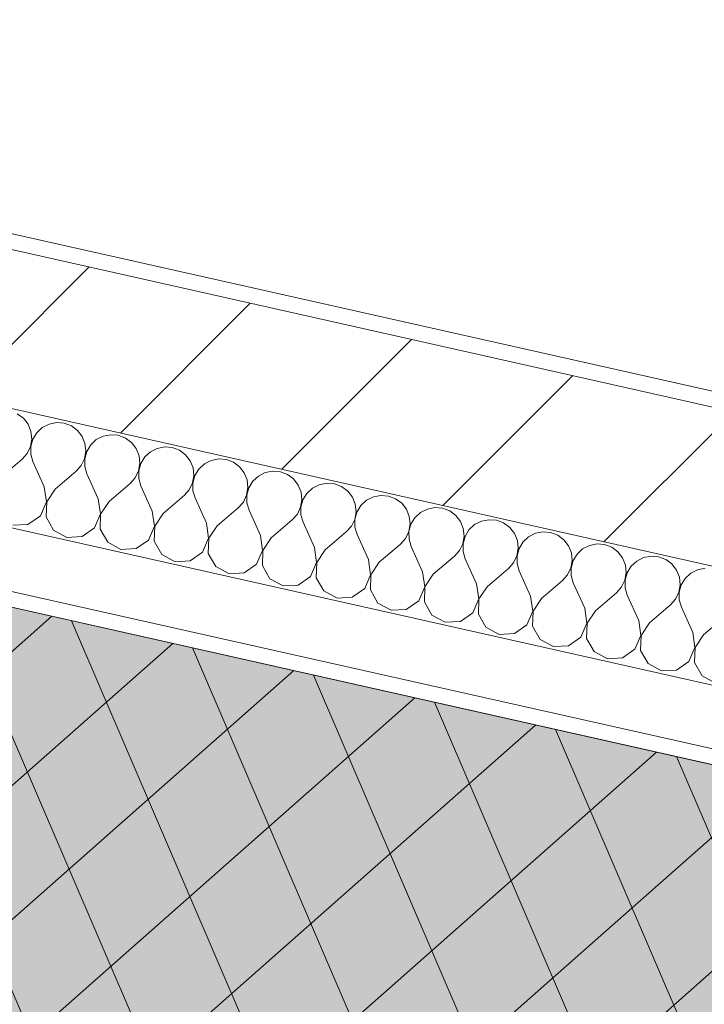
# Model space of a CAD drawing. Header units: millimetres. Extents: x -6990773 to -6682839, y 6117771 to 6220266.
# Tile 13 of 154: x -6949365 to -6948482, y 6140261 to 6141530. Entities that reach past the tile are written whole.
import ezdxf

# ---------------------------------------------------------------- set-up
doc = ezdxf.new("R2010")
doc.units = ezdxf.units.MM
doc.header["$MEASUREMENT"] = 0
doc.layers.add('S - МОП.АР', color=7, linetype='Continuous')
doc.layers.add('АР-Стены_внешние_.АР', color=7, linetype='Continuous')
for name, color, linetype, lineweight in [('АР-Стены_внешние_.АР_Ном._пера__1', 7, 'Continuous', 30), ('Кровля_Ном._пера__101', 252, 'Continuous', 0), ('Кровля_Ном._пера__120', 7, 'Continuous', 0)]:
    doc.layers.add(name, color=color, linetype=linetype, lineweight=lineweight)

# ---------------------------------------------------------------- blocks, each defined once
blk = doc.blocks.new('*X359', base_point=(-6338927.2, 6562677.8))
at = {"layer": 'АР-Стены_внешние_.АР_Ном._пера__1', "color": 7, "linetype": 'Continuous', "lineweight": 0}
for p, q in [((-6949360.5, 6141016.5), (-6949368.4, 6141022.3)), ((-6949354.4, 6141008.7), (-6949360.5, 6141016.5)), ((-6949350.8, 6140999.5), (-6949354.4, 6141008.7)), ((-6949349.7, 6140989.7), (-6949350.8, 6140999.5)), ((-6949336.2, 6141004.6), (-6949343.4, 6140997.9)), ((-6949327.4, 6141009), (-6949336.2, 6141004.6)), ((-6949317.7, 6141010.9), (-6949327.4, 6141009)), ((-6949307.9, 6141010.1), (-6949317.7, 6141010.9)), ((-6949298.7, 6141006.7), (-6949307.9, 6141010.1)), ((-6949290.8, 6141000.8), (-6949298.7, 6141006.7)), ((-6949284.7, 6140993), (-6949290.8, 6141000.8)), ((-6949351.4, 6140980), (-6949349.7, 6140989.7)), ((-6949348.5, 6140989.5), (-6949351.1, 6140980)), ((-6949343.4, 6140997.9), (-6949348.5, 6140989.5)), ((-6949281.1, 6140983.9), (-6949284.7, 6140993)), ((-6949266.5, 6140988.9), (-6949273.7, 6140982.2)), ((-6949257.7, 6140993.4), (-6949266.5, 6140988.9)), ((-6949248, 6140995.3), (-6949257.7, 6140993.4)), ((-6949238.2, 6140994.5), (-6949248, 6140995.3)), ((-6949229, 6140991), (-6949238.2, 6140994.5)), ((-6949221.1, 6140985.2), (-6949229, 6140991)), ((-6949355.7, 6140971.1), (-6949351.4, 6140980)), ((-6949351.1, 6140980), (-6949351.1, 6140970.1)), ((-6949281.7, 6140964.4), (-6949280, 6140974.1)), ((-6949278.8, 6140973.8), (-6949281.5, 6140964.3)), ((-6949280, 6140974.1), (-6949281.1, 6140983.9)), ((-6949273.7, 6140982.2), (-6949278.8, 6140973.8)), ((-6949215, 6140977.4), (-6949221.1, 6140985.2)), ((-6949211.4, 6140968.2), (-6949215, 6140977.4)), ((-6949188, 6140977.7), (-6949196.8, 6140973.3)), ((-6949178.3, 6140979.6), (-6949188, 6140977.7)), ((-6949168.5, 6140978.8), (-6949178.3, 6140979.6)), ((-6949159.3, 6140975.4), (-6949168.5, 6140978.8)), ((-6949151.4, 6140969.5), (-6949159.3, 6140975.4)), ((-6949389.4, 6140940.6), (-6949362.3, 6140963.8)), ((-6949362.3, 6140963.8), (-6949355.7, 6140971.1)), ((-6949351.1, 6140970.1), (-6949348.3, 6140960.6)), ((-6949286, 6140955.5), (-6949281.7, 6140964.4)), ((-6949281.5, 6140964.3), (-6949281.4, 6140954.4)), ((-6949210.4, 6140958.4), (-6949211.4, 6140968.2)), ((-6949204, 6140966.6), (-6949209.1, 6140958.1)), ((-6949196.8, 6140973.3), (-6949204, 6140966.6)), ((-6949145.4, 6140961.7), (-6949151.4, 6140969.5)), ((-6949141.7, 6140952.6), (-6949145.4, 6140961.7)), ((-6949118.3, 6140962.1), (-6949127.1, 6140957.6)), ((-6949108.7, 6140964), (-6949118.3, 6140962.1)), ((-6949098.8, 6140963.2), (-6949108.7, 6140964)), ((-6949089.6, 6140959.7), (-6949098.8, 6140963.2)), ((-6949333.7, 6140928.1), (-6949348.3, 6140960.6)), ((-6949319.7, 6140924.9), (-6949292.6, 6140948.1)), ((-6949292.6, 6140948.1), (-6949286, 6140955.5)), ((-6949281.4, 6140954.4), (-6949278.6, 6140945)), ((-6949216.3, 6140939.8), (-6949212, 6140948.7)), ((-6949212, 6140948.7), (-6949210.4, 6140958.4)), ((-6949209.1, 6140958.1), (-6949211.8, 6140948.7)), ((-6949211.8, 6140948.7), (-6949211.7, 6140938.8)), ((-6949140.7, 6140942.8), (-6949141.7, 6140952.6)), ((-6949134.3, 6140950.9), (-6949139.4, 6140942.5)), ((-6949127.1, 6140957.6), (-6949134.3, 6140950.9)), ((-6949081.7, 6140953.9), (-6949089.6, 6140959.7)), ((-6949075.7, 6140946.1), (-6949081.7, 6140953.9)), ((-6949039, 6140948.3), (-6949048.6, 6140946.4)), ((-6949029.1, 6140947.5), (-6949039, 6140948.3)), ((-6949264, 6140912.4), (-6949278.6, 6140945)), ((-6949222.9, 6140932.5), (-6949216.3, 6140939.8)), ((-6949211.7, 6140938.8), (-6949208.9, 6140929.3)), ((-6949142.4, 6140933.1), (-6949140.7, 6140942.8)), ((-6949139.4, 6140942.5), (-6949142.1, 6140933)), ((-6949072, 6140936.9), (-6949075.7, 6140946.1)), ((-6949071, 6140927.1), (-6949072, 6140936.9)), ((-6949057.4, 6140942), (-6949064.6, 6140935.3)), ((-6949048.6, 6140946.4), (-6949057.4, 6140942)), ((-6949019.9, 6140944.1), (-6949029.1, 6140947.5)), ((-6949012, 6140938.2), (-6949019.9, 6140944.1)), ((-6949006, 6140930.4), (-6949012, 6140938.2)), ((-6949330.8, 6140908.8), (-6949333.7, 6140928.1)), ((-6949319.7, 6140924.9), (-6949330.5, 6140908.7)), ((-6949250, 6140909.3), (-6949222.9, 6140932.5)), ((-6949194.3, 6140896.8), (-6949208.9, 6140929.3)), ((-6949153.2, 6140916.8), (-6949146.6, 6140924.2)), ((-6949146.6, 6140924.2), (-6949142.4, 6140933.1)), ((-6949142.1, 6140933), (-6949142, 6140923.1)), ((-6949142, 6140923.1), (-6949139.2, 6140913.7)), ((-6949072.7, 6140917.4), (-6949071, 6140927.1)), ((-6949069.8, 6140926.8), (-6949072.4, 6140917.3)), ((-6949064.6, 6140935.3), (-6949069.8, 6140926.8)), ((-6949002.3, 6140921.3), (-6949006, 6140930.4)), ((-6948987.7, 6140926.3), (-6948994.9, 6140919.6)), ((-6948978.9, 6140930.8), (-6948987.7, 6140926.3)), ((-6948969.3, 6140932.7), (-6948978.9, 6140930.8)), ((-6948959.5, 6140931.9), (-6948969.3, 6140932.7)), ((-6948950.2, 6140928.4), (-6948959.5, 6140931.9)), ((-6948942.3, 6140922.6), (-6948950.2, 6140928.4)), ((-6949261.1, 6140893.1), (-6949264, 6140912.4)), ((-6949180.3, 6140893.6), (-6949153.2, 6140916.8)), ((-6949124.6, 6140881.1), (-6949139.2, 6140913.7)), ((-6949076.9, 6140908.5), (-6949072.7, 6140917.4)), ((-6949072.4, 6140917.3), (-6949072.3, 6140907.5)), ((-6949003, 6140901.8), (-6949001.3, 6140911.5)), ((-6949000.1, 6140911.2), (-6949002.7, 6140901.7)), ((-6949001.3, 6140911.5), (-6949002.3, 6140921.3)), ((-6948994.9, 6140919.6), (-6949000.1, 6140911.2)), ((-6948936.3, 6140914.8), (-6948942.3, 6140922.6)), ((-6948932.6, 6140905.6), (-6948936.3, 6140914.8)), ((-6948918, 6140910.7), (-6948925.3, 6140904)), ((-6948909.2, 6140915.1), (-6948918, 6140910.7)), ((-6948899.6, 6140917), (-6948909.2, 6140915.1)), ((-6948889.8, 6140916.2), (-6948899.6, 6140917)), ((-6948880.5, 6140912.8), (-6948889.8, 6140916.2)), ((-6948872.6, 6140906.9), (-6948880.5, 6140912.8)), ((-6949338.6, 6140890.8), (-6949330.8, 6140908.8)), ((-6949330.5, 6140908.7), (-6949331.2, 6140889.2)), ((-6949250, 6140909.3), (-6949260.9, 6140893)), ((-6949110.7, 6140878), (-6949083.5, 6140901.2)), ((-6949083.5, 6140901.2), (-6949076.9, 6140908.5)), ((-6949072.3, 6140907.5), (-6949069.5, 6140898)), ((-6949054.9, 6140865.5), (-6949069.5, 6140898)), ((-6949007.2, 6140892.9), (-6949003, 6140901.8)), ((-6949002.7, 6140901.7), (-6949002.6, 6140891.8)), ((-6948931.6, 6140895.8), (-6948932.6, 6140905.6)), ((-6948925.3, 6140904), (-6948930.4, 6140895.5)), ((-6948866.6, 6140899.1), (-6948872.6, 6140906.9)), ((-6948862.9, 6140890), (-6948866.6, 6140899.1)), ((-6948839.6, 6140899.5), (-6948848.3, 6140895)), ((-6948829.9, 6140901.4), (-6948839.6, 6140899.5)), ((-6948820.1, 6140900.6), (-6948829.9, 6140901.4)), ((-6948810.8, 6140897.1), (-6948820.1, 6140900.6)), ((-6949354.6, 6140879.7), (-6949338.6, 6140890.8)), ((-6949331.2, 6140889.2), (-6949321.5, 6140872.2)), ((-6949268.9, 6140875.2), (-6949261.1, 6140893.1)), ((-6949260.9, 6140893), (-6949261.5, 6140873.5)), ((-6949191.4, 6140877.5), (-6949194.3, 6140896.8)), ((-6949180.3, 6140893.6), (-6949191.2, 6140877.4)), ((-6949041, 6140862.3), (-6949013.8, 6140885.5)), ((-6949013.8, 6140885.5), (-6949007.2, 6140892.9)), ((-6949002.6, 6140891.8), (-6948999.9, 6140882.4)), ((-6948937.6, 6140877.2), (-6948933.3, 6140886.1)), ((-6948933.3, 6140886.1), (-6948931.6, 6140895.8)), ((-6948930.4, 6140895.5), (-6948933, 6140886)), ((-6948933, 6140886), (-6948932.9, 6140876.2)), ((-6948861.9, 6140880.2), (-6948862.9, 6140890)), ((-6948855.6, 6140888.3), (-6948860.7, 6140879.9)), ((-6948848.3, 6140895), (-6948855.6, 6140888.3)), ((-6948802.9, 6140891.2), (-6948810.8, 6140897.1)), ((-6948796.9, 6140883.5), (-6948802.9, 6140891.2)), ((-6948760.2, 6140885.7), (-6948769.9, 6140883.8)), ((-6948750.4, 6140884.9), (-6948760.2, 6140885.7)), ((-6948741.2, 6140881.5), (-6948750.4, 6140884.9)), ((-6949374.1, 6140878.6), (-6949354.6, 6140879.7)), ((-6949321.5, 6140872.2), (-6949304.4, 6140862.9)), ((-6949284.9, 6140864), (-6949268.9, 6140875.2)), ((-6949261.5, 6140873.5), (-6949251.8, 6140856.6)), ((-6949199.2, 6140859.5), (-6949191.4, 6140877.5)), ((-6949191.2, 6140877.4), (-6949191.8, 6140857.9)), ((-6949121.8, 6140861.8), (-6949124.6, 6140881.1)), ((-6949110.7, 6140878), (-6949121.5, 6140861.7)), ((-6948985.2, 6140849.8), (-6948999.9, 6140882.4)), ((-6948944.1, 6140869.9), (-6948937.6, 6140877.2)), ((-6948932.9, 6140876.2), (-6948930.2, 6140866.7)), ((-6948863.6, 6140870.5), (-6948861.9, 6140880.2)), ((-6948860.7, 6140879.9), (-6948863.3, 6140870.4)), ((-6948793.2, 6140874.3), (-6948796.9, 6140883.5)), ((-6948792.2, 6140864.5), (-6948793.2, 6140874.3)), ((-6948785.9, 6140872.7), (-6948791, 6140864.2)), ((-6948778.6, 6140879.4), (-6948785.9, 6140872.7)), ((-6948769.9, 6140883.8), (-6948778.6, 6140879.4)), ((-6948733.2, 6140875.6), (-6948741.2, 6140881.5)), ((-6948727.2, 6140867.8), (-6948733.2, 6140875.6)), ((-6949304.4, 6140862.9), (-6949284.9, 6140864)), ((-6949215.2, 6140848.4), (-6949199.2, 6140859.5)), ((-6949129.5, 6140843.9), (-6949121.8, 6140861.8)), ((-6949121.5, 6140861.7), (-6949122.1, 6140842.2)), ((-6949052.1, 6140846.1), (-6949054.9, 6140865.5)), ((-6949041, 6140862.3), (-6949051.8, 6140846.1)), ((-6948971.3, 6140846.7), (-6948944.1, 6140869.9)), ((-6948915.5, 6140834.2), (-6948930.2, 6140866.7)), ((-6948874.4, 6140854.2), (-6948867.9, 6140861.6)), ((-6948867.9, 6140861.6), (-6948863.6, 6140870.5)), ((-6948863.3, 6140870.4), (-6948863.2, 6140860.5)), ((-6948863.2, 6140860.5), (-6948860.5, 6140851.1)), ((-6948793.9, 6140854.8), (-6948792.2, 6140864.5)), ((-6948791, 6140864.2), (-6948793.6, 6140854.7)), ((-6948723.5, 6140858.7), (-6948727.2, 6140867.8)), ((-6948709, 6140863.7), (-6948716.2, 6140857)), ((-6948700.2, 6140868.2), (-6948709, 6140863.7)), ((-6948690.5, 6140870.1), (-6948700.2, 6140868.2)), ((-6948680.7, 6140869.3), (-6948690.5, 6140870.1)), ((-6948671.5, 6140865.8), (-6948680.7, 6140869.3)), ((-6948663.5, 6140859.9), (-6948671.5, 6140865.8)), ((-6948657.5, 6140852.1), (-6948663.5, 6140859.9)), ((-6949251.8, 6140856.6), (-6949234.7, 6140847.3)), ((-6949234.7, 6140847.3), (-6949215.2, 6140848.4)), ((-6949191.8, 6140857.9), (-6949182.1, 6140840.9)), ((-6948982.4, 6140830.5), (-6948985.2, 6140849.8)), ((-6948971.3, 6140846.7), (-6948982.1, 6140830.4)), ((-6948901.6, 6140831), (-6948874.4, 6140854.2)), ((-6948845.8, 6140818.5), (-6948860.5, 6140851.1)), ((-6948798.2, 6140845.9), (-6948793.9, 6140854.8)), ((-6948793.6, 6140854.7), (-6948793.5, 6140844.9)), ((-6948724.2, 6140839.1), (-6948722.5, 6140848.9)), ((-6948721.3, 6140848.6), (-6948723.9, 6140839.1)), ((-6948722.5, 6140848.9), (-6948723.5, 6140858.7)), ((-6948716.2, 6140857), (-6948721.3, 6140848.6)), ((-6948653.8, 6140843), (-6948657.5, 6140852.1)), ((-6948639.3, 6140848), (-6948646.5, 6140841.3)), ((-6948630.5, 6140852.5), (-6948639.3, 6140848)), ((-6948620.8, 6140854.4), (-6948630.5, 6140852.5)), ((-6948611, 6140853.6), (-6948620.8, 6140854.4)), ((-6948601.8, 6140850.1), (-6948611, 6140853.6)), ((-6948593.8, 6140844.3), (-6948601.8, 6140850.1)), ((-6949182.1, 6140840.9), (-6949165, 6140831.6)), ((-6949145.5, 6140832.7), (-6949129.5, 6140843.9)), ((-6949122.1, 6140842.2), (-6949112.4, 6140825.3)), ((-6949059.8, 6140828.2), (-6949052.1, 6140846.1)), ((-6949051.8, 6140846.1), (-6949052.4, 6140826.6)), ((-6948912.7, 6140814.8), (-6948915.5, 6140834.2)), ((-6948831.9, 6140815.4), (-6948804.7, 6140838.6)), ((-6948804.7, 6140838.6), (-6948798.2, 6140845.9)), ((-6948793.5, 6140844.9), (-6948790.8, 6140835.4)), ((-6948776.1, 6140802.9), (-6948790.8, 6140835.4)), ((-6948728.5, 6140830.3), (-6948724.2, 6140839.1)), ((-6948723.9, 6140839.1), (-6948723.8, 6140829.2)), ((-6948652.8, 6140833.2), (-6948653.8, 6140843)), ((-6948646.5, 6140841.3), (-6948651.6, 6140832.9)), ((-6948587.8, 6140836.5), (-6948593.8, 6140844.3)), ((-6948584.1, 6140827.3), (-6948587.8, 6140836.5)), ((-6948560.8, 6140836.9), (-6948569.6, 6140832.4)), ((-6948551.1, 6140838.8), (-6948560.8, 6140836.9)), ((-6948541.3, 6140838), (-6948551.1, 6140838.8)), ((-6948532.1, 6140834.5), (-6948541.3, 6140838)), ((-6948524.1, 6140828.6), (-6948532.1, 6140834.5)), ((-6949165, 6140831.6), (-6949145.5, 6140832.7)), ((-6949112.4, 6140825.3), (-6949095.3, 6140816)), ((-6949075.8, 6140817.1), (-6949059.8, 6140828.2)), ((-6949052.4, 6140826.6), (-6949042.8, 6140809.6)), ((-6948990.1, 6140812.6), (-6948982.4, 6140830.5)), ((-6948982.1, 6140830.4), (-6948982.8, 6140810.9)), ((-6948901.6, 6140831), (-6948912.4, 6140814.8)), ((-6948762.2, 6140799.7), (-6948735, 6140822.9)), ((-6948735, 6140822.9), (-6948728.5, 6140830.3)), ((-6948723.8, 6140829.2), (-6948721.1, 6140819.8)), ((-6948658.8, 6140814.6), (-6948654.5, 6140823.5)), ((-6948654.5, 6140823.5), (-6948652.8, 6140833.2)), ((-6948651.6, 6140832.9), (-6948654.2, 6140823.4)), ((-6948654.2, 6140823.4), (-6948654.2, 6140813.6)), ((-6948583.1, 6140817.5), (-6948584.1, 6140827.3)), ((-6948576.8, 6140825.7), (-6948581.9, 6140817.3)), ((-6948569.6, 6140832.4), (-6948576.8, 6140825.7)), ((-6948518.1, 6140820.8), (-6948524.1, 6140828.6)), ((-6948491.1, 6140821.2), (-6948499.9, 6140816.7)), ((-6948481.4, 6140823.1), (-6948491.1, 6140821.2)), ((-6949095.3, 6140816), (-6949075.8, 6140817.1)), ((-6949042.8, 6140809.6), (-6949025.6, 6140800.3)), ((-6949006.1, 6140801.4), (-6948990.1, 6140812.6)), ((-6948982.8, 6140810.9), (-6948973.1, 6140794)), ((-6948920.4, 6140796.9), (-6948912.7, 6140814.8)), ((-6948912.4, 6140814.8), (-6948913.1, 6140795.3)), ((-6948843, 6140799.2), (-6948845.8, 6140818.5)), ((-6948831.9, 6140815.4), (-6948842.7, 6140799.1)), ((-6948706.4, 6140787.2), (-6948721.1, 6140819.8)), ((-6948665.3, 6140807.2), (-6948658.8, 6140814.6)), ((-6948654.2, 6140813.6), (-6948651.4, 6140804.1)), ((-6948584.8, 6140807.8), (-6948583.1, 6140817.5)), ((-6948581.9, 6140817.3), (-6948584.5, 6140807.8)), ((-6948514.5, 6140811.7), (-6948518.1, 6140820.8)), ((-6948513.4, 6140801.9), (-6948514.5, 6140811.7)), ((-6948507.1, 6140810), (-6948512.2, 6140801.6)), ((-6948499.9, 6140816.7), (-6948507.1, 6140810)), ((-6949025.6, 6140800.3), (-6949006.1, 6140801.4)), ((-6948936.4, 6140785.8), (-6948920.4, 6140796.9)), ((-6948850.7, 6140781.3), (-6948843, 6140799.2)), ((-6948842.7, 6140799.1), (-6948843.4, 6140779.6)), ((-6948773.3, 6140783.5), (-6948776.1, 6140802.9)), ((-6948762.2, 6140799.7), (-6948773, 6140783.5)), ((-6948692.5, 6140784.1), (-6948665.3, 6140807.2)), ((-6948636.7, 6140771.5), (-6948651.4, 6140804.1)), ((-6948595.6, 6140791.6), (-6948589.1, 6140799)), ((-6948589.1, 6140799), (-6948584.8, 6140807.8)), ((-6948584.5, 6140807.8), (-6948584.5, 6140797.9)), ((-6948584.5, 6140797.9), (-6948581.7, 6140788.5)), ((-6948515.1, 6140792.2), (-6948513.4, 6140801.9)), ((-6948512.2, 6140801.6), (-6948514.8, 6140792.1)), ((-6948973.1, 6140794), (-6948955.9, 6140784.7)), ((-6948955.9, 6140784.7), (-6948936.4, 6140785.8)), ((-6948913.1, 6140795.3), (-6948903.4, 6140778.3)), ((-6948781, 6140765.6), (-6948773.3, 6140783.5)), ((-6948773, 6140783.5), (-6948773.7, 6140764)), ((-6948703.6, 6140767.9), (-6948706.4, 6140787.2)), ((-6948692.5, 6140784.1), (-6948703.3, 6140767.8)), ((-6948622.8, 6140768.4), (-6948595.6, 6140791.6)), ((-6948567, 6140755.9), (-6948581.7, 6140788.5)), ((-6948525.9, 6140775.9), (-6948519.4, 6140783.3)), ((-6948519.4, 6140783.3), (-6948515.1, 6140792.2)), ((-6948514.8, 6140792.1), (-6948514.8, 6140782.3)), ((-6948903.4, 6140778.3), (-6948886.2, 6140769)), ((-6948866.7, 6140770.1), (-6948850.7, 6140781.3)), ((-6948843.4, 6140779.6), (-6948833.7, 6140762.7)), ((-6948633.9, 6140752.2), (-6948636.7, 6140771.5)), ((-6948553.1, 6140752.8), (-6948525.9, 6140775.9)), ((-6948514.8, 6140782.3), (-6948512, 6140772.8)), ((-6948497.4, 6140740.2), (-6948512, 6140772.8)), ((-6948886.2, 6140769), (-6948866.7, 6140770.1)), ((-6948833.7, 6140762.7), (-6948816.5, 6140753.4)), ((-6948797, 6140754.4), (-6948781, 6140765.6)), ((-6948773.7, 6140764), (-6948764, 6140747)), ((-6948711.3, 6140750), (-6948703.6, 6140767.9)), ((-6948703.3, 6140767.8), (-6948704, 6140748.3)), ((-6948622.8, 6140768.4), (-6948633.6, 6140752.2)), ((-6948483.4, 6140737.1), (-6948456.2, 6140760.3)), ((-6948816.5, 6140753.4), (-6948797, 6140754.4)), ((-6948764, 6140747), (-6948746.8, 6140737.7)), ((-6948727.3, 6140738.8), (-6948711.3, 6140750)), ((-6948704, 6140748.3), (-6948694.3, 6140731.4)), ((-6948641.6, 6140734.3), (-6948633.9, 6140752.2)), ((-6948633.6, 6140752.2), (-6948634.3, 6140732.7)), ((-6948564.2, 6140736.6), (-6948567, 6140755.9)), ((-6948553.1, 6140752.8), (-6948563.9, 6140736.5)), ((-6948746.8, 6140737.7), (-6948727.3, 6140738.8)), ((-6948657.7, 6140723.1), (-6948641.6, 6140734.3)), ((-6948634.3, 6140732.7), (-6948624.6, 6140715.7)), ((-6948572, 6140718.7), (-6948564.2, 6140736.6)), ((-6948563.9, 6140736.5), (-6948564.6, 6140717)), ((-6948494.5, 6140720.9), (-6948497.4, 6140740.2)), ((-6948483.4, 6140737.1), (-6948494.2, 6140720.9)), ((-6948694.3, 6140731.4), (-6948677.1, 6140722.1)), ((-6948677.1, 6140722.1), (-6948657.7, 6140723.1)), ((-6948502.3, 6140703), (-6948494.5, 6140720.9)), ((-6948494.2, 6140720.9), (-6948494.9, 6140701.4)), ((-6948624.6, 6140715.7), (-6948607.4, 6140706.4)), ((-6948607.4, 6140706.4), (-6948588, 6140707.5)), ((-6948588, 6140707.5), (-6948572, 6140718.7)), ((-6948564.6, 6140717), (-6948554.9, 6140700.1)), ((-6948554.9, 6140700.1), (-6948537.8, 6140690.7)), ((-6948518.3, 6140691.8), (-6948502.3, 6140703)), ((-6948494.9, 6140701.4), (-6948485.2, 6140684.4)), ((-6948537.8, 6140690.7), (-6948518.3, 6140691.8)), ((-6948485.2, 6140684.4), (-6948468.1, 6140675.1))]:
    blk.add_line(p, q, dxfattribs=at)
blk = doc.blocks.new('Стена_132_1', base_point=(-6942865.9, 6139669.5))
at = {"layer": 'АР-Стены_внешние_.АР', "linetype": 'Continuous', "lineweight": 0, "true_color": 0x000000}
h = blk.add_hatch(dxfattribs=at)
h.set_pattern_fill('ШТУКАТУРКА__ГИПС_01_0001', color=18, style=0, pattern_type=2)
h.set_pattern_definition([(45, (-6338927.19, 6563027.8), (-111.369318, 111.369318), [0, -105, 0, -157.5]), (110, (-6338577.19, 6563027.8), (148.001588, 53.868173), [0, -77, 0, -133])])
h.paths.add_polyline_path([(-6950513.7, 6141510.1), (-6950518.1, 6141490.6), (-6947624.5, 6140840.7), (-6947620.1, 6140860.2)])
h = blk.add_hatch(dxfattribs=at)
h.set_pattern_fill('БЛОКИ_БЕТОННЫЕ_ЭФФЕКТИВН_70', color=18, style=0, pattern_type=2)
h.set_pattern_definition([(45, (-6338927.19, 6562677.8), (-127.27922, 127.27922), [])])
h.paths.add_polyline_path([(-6950537.6, 6141495), (-6950581.5, 6141299.8), (-6947668.3, 6140645.6), (-6947648.6, 6140733.4), (-6947631.1, 6140811.4), (-6947624.5, 6140840.7)])
at = {"layer": 'АР-Стены_внешние_.АР_Ном._пера__1', "color": 7, "linetype": 'Continuous', "lineweight": 15}
for p, q in [((-6947624.5, 6140840.7), (-6950518.1, 6141490.6)), ((-6950581.5, 6141299.8), (-6947668.3, 6140645.6))]:
    blk.add_line(p, q, dxfattribs=at)
at = {"layer": 'АР-Стены_внешние_.АР_Ном._пера__1', "color": 7, "linetype": 'Continuous', "lineweight": 0}
for p, q in [((-6950809.5, 6141197.3), (-6947701.2, 6140499.2)), ((-6950973.4, 6141152.1), (-6947718.7, 6140421.1))]:
    blk.add_line(p, q, dxfattribs=at)
at = {"layer": 'АР-Стены_внешние_.АР_Ном._пера__1', "color": 7, "linetype": 'Continuous', "lineweight": 0, "flags": 128}
for points in [[(-6947620.1, 6140860.2), (-6950513.7, 6141510.1)], [(-6951055.8, 6141150.1), (-6947723.1, 6140401.6)]]:
    blk.add_lwpolyline(points, dxfattribs=at)
at = {"layer": 'АР-Стены_внешние_.АР', "color": 7, "lineweight": 0}
blk.add_blockref('*X359', (-6338927.2, 6562677.8), dxfattribs=at)

msp = doc.modelspace()

# ---------------------------------------------------------------- hatches: boundary and pattern name
at = {"layer": 'Кровля_Ном._пера__101', "linetype": 'Continuous', "lineweight": 0}
h = msp.add_hatch(dxfattribs=at)
h.set_pattern_fill('ПЕСОК_0001', color=252, style=0, pattern_type=2)
h.set_pattern_definition([(32.3417, (-6952891.77, 6138227.56), (-120.9696, 191.0468), [0, -150.75, 0, -226.125]), (97.3417, (-6952401.49, 6138117.45), (224.2711, 28.8958), [0, -110.55, 0, -190.95])])
h.paths.add_polyline_path([(-6958297.1, 6136949.8), (-6937251.1, 6132222.9), (-6934085.7, 6146316.9), (-6936671.4, 6146897.7), (-6936905.8, 6145853.7), (-6940350.5, 6146627.4), (-6940458, 6146149), (-6940744.7, 6144872.5), (-6941092.3, 6143324.6), (-6940828, 6143265.3), (-6941771.4, 6139064.9), (-6951075.3, 6141154.5), (-6949771.5, 6146959.5), (-6949249, 6146842.1), (-6948975, 6148061.9), (-6949384.7, 6148153.9), (-6949231.4, 6148836.7), (-6948890.5, 6150354.6), (-6952413.2, 6151145.8), (-6952233.6, 6151945.7), (-6954799.7, 6152522)])
at = {"layer": 'Кровля_Ном._пера__120', "linetype": 'Continuous', "lineweight": 0}
h = msp.add_hatch(dxfattribs=at)
h.set_pattern_fill('НЕМЕТАЛЛИЧЕСКИЕ_МАТЕРИАЛ_58', style=0, pattern_type=2)
h.set_pattern_definition([(41.4384, (-6952147.92, 6140168.81), (-53.8112, 125.2786), []), (113.2451, (-6952147.92, 6140168.81), (102.2147, 90.236), [])])
h.paths.add_polyline_path([(-6950486.4, 6150713), (-6948890.5, 6150354.6), (-6949231.4, 6148836.8), (-6949384.8, 6148153.9), (-6948975, 6148061.9), (-6949249, 6146842.1), (-6949771.5, 6146959.5), (-6951075.3, 6141154.5), (-6941771.4, 6139064.9), (-6942078.3, 6137698.5), (-6952865.2, 6140121.2)])

# ---------------------------------------------------------------- linework, layer by layer
at = {"layer": 'S - МОП.АР', "color": 254, "linetype": 'Continuous', "lineweight": 0, "true_color": 0xd1c7d6, "flags": 128}
msp.add_lwpolyline([(-6950513.7, 6141510.1), (-6946225.2, 6140546.9), (-6944700.1, 6147337.5), (-6947149, 6147887.5), (-6947523.9, 6146218.3), (-6946880.4, 6146073.7), (-6947465.5, 6143468.6), (-6949948.6, 6144026.3)], close=True, dxfattribs=at)
at = {"layer": 'Кровля_Ном._пера__120', "color": 7, "linetype": 'Continuous', "lineweight": 0, "flags": 128}
for points in [[(-6958297.1, 6136949.8), (-6937251.1, 6132222.9), (-6934085.7, 6146316.9), (-6936671.4, 6146897.7), (-6936905.8, 6145853.7), (-6940350.5, 6146627.4), (-6940458, 6146149), (-6940744.7, 6144872.5), (-6941092.3, 6143324.6), (-6940828, 6143265.3), (-6941771.4, 6139064.9), (-6951075.3, 6141154.5), (-6949771.5, 6146959.5), (-6949249, 6146842.1), (-6948975, 6148061.9), (-6949384.7, 6148153.9), (-6949231.4, 6148836.7), (-6948890.5, 6150354.6), (-6952413.2, 6151145.8), (-6952233.6, 6151945.7), (-6954799.7, 6152522)], [(-6950486.4, 6150713), (-6948890.5, 6150354.6), (-6949231.4, 6148836.8), (-6949384.8, 6148153.9), (-6948975, 6148061.9), (-6949249, 6146842.1), (-6949771.5, 6146959.5), (-6951075.3, 6141154.5), (-6941771.4, 6139064.9), (-6942078.3, 6137698.5), (-6952865.2, 6140121.2)]]:
    msp.add_lwpolyline(points, close=True, dxfattribs=at)

# ---------------------------------------------------------------- block references
at = {"layer": 'АР-Стены_внешние_.АР', "color": 7, "lineweight": 0}
msp.add_blockref('Стена_132_1', (-6942865.9, 6139669.5), dxfattribs=at)

doc.saveas('drawing.dxf')
